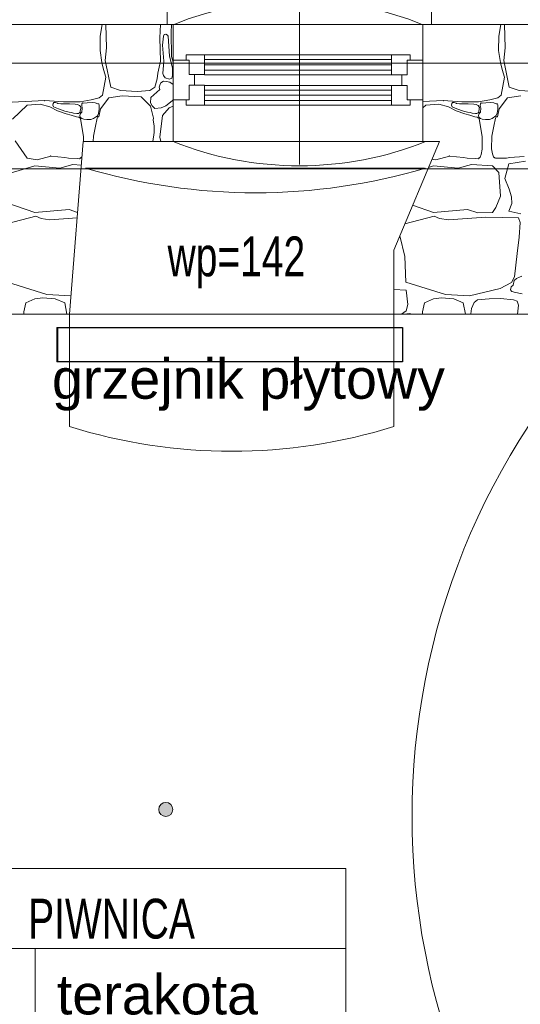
# Model space of a CAD drawing. Header units: millimetres. Extents: x -573548 to 674770, y -184010 to -47794.
# Tile 165 of 181: x 110509 to 112393, y -96566 to -92859. Entities that reach past the tile are written whole.
import ezdxf
from ezdxf.enums import TextEntityAlignment as Align

# ---------------------------------------------------------------- set-up
doc = ezdxf.new("R2010")
doc.units = ezdxf.units.MM
for name, color, linetype, lineweight in [('_PG_URZADZENIA ELEKTR', 150, 'Continuous', 35), ('A.02 RZUT PIWNICY_is$0$_HATCH_Nr_pióra__18', 8, 'Continuous', 9), ('A.02 RZUT PIWNICY_is$0$A-OPISY-2_Nr_pióra__2', 8, 'Continuous', 9), ('A.02 RZUT PIWNICY_is$0$A-OPISY-3_Nr_pióra__6', 8, 'Continuous', 9), ('A.02 RZUT PIWNICY_is$0$A-WYSOKOSCI_Nr_pióra__7', 8, 'Continuous', 9), ('A.02 RZUT PIWNICY_is$0$detalokna_Nr_pióra__2', 8, 'Continuous', 9), ('A.02 RZUT PIWNICY_is$0$detalokna_Nr_pióra__8', 8, 'Continuous', 9), ('A.02 RZUT PIWNICY_is$0$GRZEJNIK_Nr_pióra__1', 8, 'Continuous', 9), ('A.02 RZUT PIWNICY_is$0$Nowe_A-OKNA-OPIS_Nr_pióra__59', 8, 'Continuous', 9), ('A.02 RZUT PIWNICY_is$0$Nowe_A_okno_Nr_pióra__59', 8, 'Continuous', 9), ('A.02 RZUT PIWNICY_is$0$OBRYS PARTERU#1_Nr_pióra__1', 8, 'Continuous', 9), ('A.02 RZUT PIWNICY_is$0$PARAPET_Nr_pióra__7', 8, 'Continuous', 9), ('A.02 RZUT PIWNICY_is$0$podciagi_Nr_pióra__1', 8, 'Continuous', 9), ('A.02 RZUT PIWNICY_is$0$strop_Nr_pióra__1', 8, 'Continuous', 9), ('A.02 RZUT PIWNICY_is$0$Structural - Bearing_Nr_pióra__21', 8, 'Continuous', 9), ('A.02 RZUT PIWNICY_is$0$Structural - Grid', 8, 'Continuous', 9), ('A.02 RZUT PIWNICY_is$0$Structural - Grid_Nr_pióra__17', 8, 'Continuous', 9)]:
    doc.layers.add(name, color=color, linetype=linetype, lineweight=lineweight)
doc.styles.add('A.02 RZUT PIWNICY_is$0$STYL_AUTOMATYCZNY_1', font='arial.ttf')
doc.styles.add('A.02 RZUT PIWNICY_is$0$STYL_AUTOMATYCZNY_5', font='arial.ttf', dxfattribs={"width": 0.7})

# ---------------------------------------------------------------- blocks, each defined once
blk = doc.blocks.new('*X106')
at = {"layer": 'A.02 RZUT PIWNICY_is$0$_HATCH_Nr_pióra__18'}
for p, q in [((112883, -92921.3), (112889.9, -92877.8)), ((112903.5, -92877.8), (112906.9, -92965.4)), ((112882.1, -92975.5), (112883, -92921.3)), ((112888.5, -93020.8), (112882.1, -92975.5)), ((112906.9, -92965.4), (112901.2, -93012.9)), ((112901.2, -93012.9), (112922.2, -93112.8)), ((112895.5, -93046.1), (112888.5, -93020.8)), ((112904.4, -93076.1), (112895.5, -93046.1)), ((112891.5, -93143.4), (112904.4, -93076.1)), ((112922.2, -93112.8), (112959.4, -93125.6)), ((112959.4, -93125.6), (113022.1, -93129.3)), ((112806.8, -93168.9), (112848.5, -93160.6)), ((112848.5, -93160.6), (112878.8, -93153.4)), ((112878.8, -93153.4), (112891.5, -93143.4)), ((112883.7, -93194.8), (112915.2, -93153.7)), ((112915.2, -93153.7), (112965.1, -93145.8)), ((112597.3, -93167.5), (112673.7, -93163.7)), ((112608.2, -93180.3), (112597.3, -93190.7)), ((112656.8, -93177.6), (112608.2, -93180.3)), ((112693.1, -93187.4), (112656.8, -93177.6)), ((112673.7, -93163.7), (112744, -93168.9)), ((112721.7, -93202.1), (112693.1, -93187.4)), ((112705.4, -93174.5), (112704.3, -93181.1)), ((112704.3, -93181.1), (112707.1, -93187.4)), ((112708.3, -93171.2), (112705.4, -93174.5)), ((112707.1, -93187.4), (112725.1, -93194.9)), ((112714.3, -93170.6), (112708.3, -93171.2)), ((112718.6, -93171.5), (112714.3, -93170.6)), ((112721.9, -93173), (112718.6, -93171.5)), ((112723.6, -93174.9), (112721.9, -93173)), ((112734.4, -93175.8), (112723.6, -93174.9)), ((112725.1, -93194.9), (112750.1, -93203)), ((112767.6, -93175.7), (112734.4, -93175.8)), ((112744, -93168.9), (112806.8, -93168.9)), ((112788.8, -93177.7), (112767.6, -93175.7)), ((112797.2, -93179), (112788.8, -93177.7)), ((112804.9, -93182.7), (112797.2, -93179)), ((112807.9, -93185.4), (112804.9, -93182.7)), ((112807.8, -93203.4), (112808.9, -93197.7)), ((112809.8, -93189.1), (112807.9, -93185.4)), ((112808.9, -93197.7), (112809.3, -93193.4)), ((112809.3, -93193.4), (112809.8, -93189.1)), ((112813.3, -93175.7), (112812.9, -93182)), ((112812.9, -93182), (112814.8, -93192.1)), ((112816.4, -93172.7), (112813.3, -93175.7)), ((112814.8, -93192.1), (112813.8, -93207)), ((112820.1, -93173.1), (112816.4, -93172.7)), ((112833.4, -93172.2), (112820.1, -93173.1)), ((112852, -93171.3), (112833.4, -93172.2)), ((112864.2, -93172.5), (112852, -93171.3)), ((112873.3, -93175.7), (112864.2, -93172.5)), ((112877.3, -93176.2), (112873.3, -93175.7)), ((112876, -93212.3), (112878.7, -93195.7)), ((112879.3, -93180.7), (112877.3, -93176.2)), ((112877.4, -93224.6), (112883.7, -93194.8)), ((112878.7, -93195.7), (112879.3, -93180.7)), ((112755, -93213.5), (112721.7, -93202.1)), ((112750.1, -93203), (112765.2, -93207.1)), ((112773.3, -93219.1), (112755, -93213.5)), ((112765.2, -93207.1), (112774.7, -93208.7)), ((112793.1, -93224.4), (112773.3, -93219.1)), ((112774.7, -93208.7), (112782.4, -93211.2)), ((112782.4, -93211.2), (112794.9, -93212.3)), ((112801.6, -93226), (112793.1, -93224.4)), ((112794.9, -93212.3), (112800.6, -93211.9)), ((112800.6, -93211.9), (112804.9, -93209.8)), ((112808.2, -93231.4), (112801.6, -93226)), ((112804.9, -93209.8), (112807, -93207.1)), ((112809, -93212.7), (112806.3, -93219.4)), ((112806.3, -93219.4), (112807.7, -93226.5)), ((112807, -93207.1), (112807.8, -93203.4)), ((112807.7, -93226.5), (112813.3, -93231.4)), ((112813.3, -93262.1), (112808.2, -93231.4)), ((112813.8, -93207), (112809, -93212.7)), ((112813.3, -93231.4), (112820.7, -93233.6)), ((112820.7, -93233.6), (112832.4, -93234.8)), ((112832.4, -93234.8), (112847.8, -93234.5)), ((112847.8, -93234.5), (112858, -93231.4)), ((112858, -93231.4), (112872, -93220.5)), ((112864.6, -93260.4), (112870.6, -93229.8)), ((112870.6, -93229.8), (112872.4, -93225.1)), ((112872, -93220.5), (112876, -93212.3)), ((112872.4, -93225.1), (112877.4, -93224.6)), ((112820, -93298.9), (112813.3, -93262.1)), ((112857, -93297), (112864.6, -93260.4)), ((112820, -93347), (112820, -93298.9)), ((112855.7, -93345.1), (112857, -93297)), ((112816.5, -93366.5), (112820, -93347)), ((112858.6, -93364.6), (112855.7, -93345.1)), ((112631.1, -93384.6), (112645.2, -93387.3)), ((112645.2, -93387.3), (112696.7, -93372.6)), ((112696.7, -93372.6), (112749.9, -93378.5)), ((112749.9, -93378.5), (112763.2, -93380.9)), ((112763.2, -93380.9), (112796.3, -93381.5)), ((112796.3, -93381.5), (112804.9, -93382.5)), ((112804.9, -93382.5), (112808.2, -93380.3)), ((112808.2, -93380.3), (112812.4, -93377)), ((112812.4, -93377), (112816.5, -93366.5)), ((112862.4, -93375.2), (112858.6, -93364.6)), ((112866.5, -93378.6), (112862.4, -93375.2)), ((112869.8, -93380.9), (112866.5, -93378.6)), ((112878.4, -93380.2), (112869.8, -93380.9)), ((112911.5, -93380.5), (112878.4, -93380.2)), ((112924.8, -93378.5), (112911.5, -93380.5)), ((112978.2, -93374), (112924.8, -93378.5)), ((112636.9, -93409.6), (112618.2, -93415.2)), ((112730.3, -93417.5), (112636.9, -93409.6)), ((112779.4, -93403.8), (112730.3, -93417.5)), ((112858.7, -93409.6), (112779.4, -93403.8)), ((112883.4, -93434.4), (112858.7, -93409.6)), ((112905.7, -93456.7), (112921, -93402.2)), ((112921, -93402.2), (112983.3, -93392.3)), ((112888.8, -93523.1), (112883.4, -93434.4)), ((112922.2, -93496.7), (112905.7, -93456.7)), ((112871.8, -93565.6), (112888.8, -93523.1)), ((112930.9, -93526), (112922.2, -93496.7)), ((112931.3, -93551.6), (112930.9, -93526)), ((112558.2, -93558), (112636.9, -93585.5)), ((112858.7, -93585.5), (112871.8, -93565.6)), ((112921, -93580.1), (112931.3, -93551.6)), ((112529, -93627.6), (112639.9, -93598.7)), ((112636.9, -93585.5), (112765.3, -93574.3)), ((112639.9, -93598.7), (112660.1, -93608.2)), ((112693.4, -93613.1), (112833.4, -93602)), ((112765.3, -93574.3), (112803.7, -93586.7)), ((112803.7, -93586.7), (112858.7, -93585.5)), ((112833.4, -93602), (112956.8, -93605.7)), ((112965.1, -93589.6), (112921, -93580.1)), ((112956.8, -93605.7), (112963.4, -93622.2)), ((112660.1, -93608.2), (112693.4, -93613.1)), ((112963.4, -93622.2), (112959.7, -93677.9)), ((112529.5, -93750.8), (112509.7, -93673.4)), ((112959.7, -93677.9), (112951.4, -93739)), ((112533.3, -93847.6), (112529.5, -93750.8)), ((112951.4, -93739), (112942, -93827.4)), ((112942, -93827.4), (112930.8, -93848)), ((112960.7, -93828), (112948.9, -93833.3)), ((112969.4, -93824.3), (112960.7, -93828)), ((112681.6, -93894.2), (112533.3, -93847.6)), ((112930.8, -93848), (112888.3, -93871.5)), ((112929.1, -93865), (112926.8, -93876.1)), ((112937, -93858.6), (112929.1, -93865)), ((112941.1, -93840.6), (112937, -93858.6)), ((112948.9, -93833.3), (112941.1, -93840.6)), ((112533.9, -93878), (112487.3, -93874.7)), ((112540.6, -93931.7), (112533.9, -93878)), ((112772, -93898.6), (112681.6, -93894.2)), ((112888.3, -93871.5), (112772, -93898.6)), ((112926.8, -93876.1), (112930, -93881.3)), ((112930, -93881.3), (112932.2, -93882)), ((112932.2, -93882), (112936.7, -93884.3)), ((112936.7, -93884.3), (112941.1, -93884.7)), ((112941.1, -93884.7), (112970.8, -93891.3)), ((112533.9, -93954.7), (112540.6, -93931.7)), ((112602.8, -93925.6), (112595.6, -93959.1)), ((112636.7, -93909.7), (112602.8, -93925.6)), ((112667.1, -93906.2), (112636.7, -93909.7)), ((112713.4, -93910.7), (112667.1, -93906.2)), ((112749, -93925.6), (112713.4, -93910.7)), ((112757.3, -93967.8), (112749, -93925.6)), ((112789.5, -93923.5), (112780.3, -93946.2)), ((112801.9, -93913.7), (112789.5, -93923.5)), ((112846.8, -93910.7), (112801.9, -93913.7)), ((112889, -93909.3), (112846.8, -93910.7)), ((112937.7, -93913.7), (112889, -93909.3)), ((112952.2, -93919.1), (112937.7, -93913.7)), ((112957.4, -93934.5), (112952.2, -93919.1)), ((112953.5, -93967.8), (112957.4, -93934.5)), ((112516.2, -93967.8), (112533.9, -93954.7)), ((112536, -93967.8), (112537.7, -93966.2)), ((112537.7, -93966.2), (112547.7, -93965)), ((112547.7, -93965), (112555.7, -93967.8)), ((112595.6, -93959.1), (112595.4, -93967.8)), ((112780.3, -93946.2), (112776.8, -93966.3)), ((112776.8, -93966.3), (112776.8, -93967.8))]:
    blk.add_line(p, q, dxfattribs=at)
for p in [(112673.7, -93163.7), (112696.7, -93372.6), (112808.2, -93380.3), (112808.2, -93380.3), (112866.5, -93378.6), (112866.5, -93378.6)]:
    blk.add_point(p, dxfattribs=at)
blk = doc.blocks.new('A.02 RZUT PIWNICY_is$0$Wypełnienie_14_1')
at = {"layer": 'A.02 RZUT PIWNICY_is$0$_HATCH_Nr_pióra__18'}
blk.add_blockref('*X106', (0, 0), dxfattribs=at)
blk = doc.blocks.new('*X114')
at = {"layer": 'A.02 RZUT PIWNICY_is$0$_HATCH_Nr_pióra__18'}
for p, q in [((111383, -92921.3), (111389.9, -92877.8)), ((111403.5, -92877.8), (111406.9, -92965.4)), ((111606.7, -92927.9), (111609.9, -92877.8)), ((111650.9, -92877.8), (111649.3, -92907.6)), ((111382.1, -92975.5), (111383, -92921.3)), ((111610, -93015.4), (111606.7, -92927.9)), ((111620.4, -92921.3), (111617.3, -92954.9)), ((111623.5, -92915.4), (111620.4, -92921.3)), ((111630.1, -92913.1), (111623.5, -92915.4)), ((111636.4, -92917.3), (111630.1, -92913.1)), ((111638.1, -92921.3), (111636.4, -92917.3)), ((111643.4, -92997), (111638.1, -92921.3)), ((111649.3, -92907.6), (111651.3, -92998)), ((111388.5, -93020.8), (111382.1, -92975.5)), ((111406.9, -92965.4), (111401.2, -93012.9)), ((111617.3, -92954.9), (111621.9, -93015.7)), ((111401.2, -93012.9), (111422.2, -93112.8)), ((111654.7, -93040.4), (111643.4, -92997)), ((111651.3, -92998), (111657.3, -93019.2)), ((111395.5, -93046.1), (111388.5, -93020.8)), ((111404.4, -93076.1), (111395.5, -93046.1)), ((111598.9, -93060.4), (111610, -93015.4)), ((111621.9, -93015.7), (111618.3, -93061.7)), ((111654.5, -93069.5), (111654.7, -93040.4)), ((111391.5, -93143.4), (111404.4, -93076.1)), ((111588.2, -93112.8), (111596.8, -93081.8)), ((111596.8, -93081.8), (111598.9, -93060.4)), ((111618.3, -93061.7), (111620.4, -93069.5)), ((111620.4, -93069.5), (111626.5, -93078)), ((111626.5, -93078), (111643.1, -93083.2)), ((111643.1, -93083.2), (111651.6, -93078.8)), ((111651.6, -93078.8), (111654.5, -93069.5)), ((111422.2, -93112.8), (111459.4, -93125.6)), ((111459.4, -93125.6), (111522.1, -93129.3)), ((111522.1, -93129.3), (111570, -93125.6)), ((111570, -93125.6), (111588.2, -93112.8)), ((111607.3, -93121.5), (111572.7, -93152.2)), ((111607.3, -93106.2), (111605, -93113.3)), ((111605, -93113.3), (111607.3, -93121.5)), ((111610.3, -93097.2), (111607.3, -93106.2)), ((111620.4, -93090.7), (111610.3, -93097.2)), ((111632.7, -93092.2), (111620.4, -93090.7)), ((111644.4, -93094), (111632.7, -93092.2)), ((111657.3, -93103.7), (111644.4, -93094)), ((111306.8, -93168.9), (111348.5, -93160.6)), ((111348.5, -93160.6), (111378.8, -93153.4)), ((111378.8, -93153.4), (111391.5, -93143.4)), ((111383.7, -93194.8), (111415.2, -93153.7)), ((111415.2, -93153.7), (111465.1, -93145.8)), ((111465.1, -93145.8), (111537, -93149.1)), ((111537, -93149.1), (111571.9, -93184.2)), ((111572.7, -93152.2), (111571.7, -93172.6)), ((111653.7, -93164.3), (111657.3, -93160.8)), ((111025.9, -93171.1), (111173.7, -93163.7)), ((111108.2, -93180.3), (111052.7, -93233.1)), ((111156.8, -93177.6), (111108.2, -93180.3)), ((111193.1, -93187.4), (111156.8, -93177.6)), ((111173.7, -93163.7), (111244, -93168.9)), ((111221.7, -93202.1), (111193.1, -93187.4)), ((111205.4, -93174.5), (111204.3, -93181.1)), ((111204.3, -93181.1), (111207.1, -93187.4)), ((111208.3, -93171.2), (111205.4, -93174.5)), ((111207.1, -93187.4), (111225.1, -93194.9)), ((111214.3, -93170.6), (111208.3, -93171.2)), ((111218.6, -93171.5), (111214.3, -93170.6)), ((111221.9, -93173), (111218.6, -93171.5)), ((111223.6, -93174.9), (111221.9, -93173)), ((111234.4, -93175.8), (111223.6, -93174.9)), ((111225.1, -93194.9), (111250.1, -93203)), ((111267.6, -93175.7), (111234.4, -93175.8)), ((111244, -93168.9), (111306.8, -93168.9)), ((111288.8, -93177.7), (111267.6, -93175.7)), ((111297.2, -93179), (111288.8, -93177.7)), ((111304.9, -93182.7), (111297.2, -93179)), ((111307.9, -93185.4), (111304.9, -93182.7)), ((111307.8, -93203.4), (111308.9, -93197.7)), ((111309.8, -93189.1), (111307.9, -93185.4)), ((111308.9, -93197.7), (111309.3, -93193.4)), ((111309.3, -93193.4), (111309.8, -93189.1)), ((111313.3, -93175.7), (111312.9, -93182)), ((111312.9, -93182), (111314.8, -93192.1)), ((111316.4, -93172.7), (111313.3, -93175.7)), ((111314.8, -93192.1), (111313.8, -93207)), ((111320.1, -93173.1), (111316.4, -93172.7)), ((111333.4, -93172.2), (111320.1, -93173.1)), ((111352, -93171.3), (111333.4, -93172.2)), ((111364.2, -93172.5), (111352, -93171.3)), ((111373.3, -93175.7), (111364.2, -93172.5)), ((111377.3, -93176.2), (111373.3, -93175.7)), ((111376, -93212.3), (111378.7, -93195.7)), ((111379.3, -93180.7), (111377.3, -93176.2)), ((111377.4, -93224.6), (111383.7, -93194.8)), ((111378.7, -93195.7), (111379.3, -93180.7)), ((111571.7, -93172.6), (111578.8, -93183.6)), ((111571.9, -93184.2), (111582.6, -93229.8)), ((111578.8, -93183.6), (111588.8, -93193)), ((111588.8, -93193), (111611.7, -93191.2)), ((111611.7, -93191.2), (111629.3, -93183.1)), ((111642.2, -93191.2), (111617.1, -93219.7)), ((111629.3, -93183.1), (111653.7, -93164.3)), ((111657.3, -93184.3), (111642.2, -93191.2)), ((111255, -93213.5), (111221.7, -93202.1)), ((111250.1, -93203), (111265.2, -93207.1)), ((111273.3, -93219.1), (111255, -93213.5)), ((111265.2, -93207.1), (111274.7, -93208.7)), ((111293.1, -93224.4), (111273.3, -93219.1)), ((111274.7, -93208.7), (111282.4, -93211.2)), ((111282.4, -93211.2), (111294.9, -93212.3)), ((111301.6, -93226), (111293.1, -93224.4)), ((111294.9, -93212.3), (111300.6, -93211.9)), ((111300.6, -93211.9), (111304.9, -93209.8)), ((111308.2, -93231.4), (111301.6, -93226)), ((111304.9, -93209.8), (111307, -93207.1)), ((111309, -93212.7), (111306.3, -93219.4)), ((111306.3, -93219.4), (111307.7, -93226.5)), ((111307, -93207.1), (111307.8, -93203.4)), ((111307.7, -93226.5), (111313.3, -93231.4)), ((111313.3, -93262.1), (111308.2, -93231.4)), ((111313.8, -93207), (111309, -93212.7)), ((111313.3, -93231.4), (111320.7, -93233.6)), ((111320.7, -93233.6), (111332.4, -93234.8)), ((111332.4, -93234.8), (111347.8, -93234.5)), ((111347.8, -93234.5), (111358, -93231.4)), ((111358, -93231.4), (111372, -93220.5)), ((111364.6, -93260.4), (111370.6, -93229.8)), ((111370.6, -93229.8), (111372.4, -93225.1)), ((111372, -93220.5), (111376, -93212.3)), ((111372.4, -93225.1), (111377.4, -93224.6)), ((111582.6, -93229.8), (111581.8, -93236.1)), ((111581.8, -93236.1), (111585.8, -93259.6)), ((111617.1, -93219.7), (111607.1, -93301.9)), ((111320, -93298.9), (111313.3, -93262.1)), ((111357, -93297), (111364.6, -93260.4)), ((111585.8, -93259.6), (111586.1, -93284.3)), ((111320, -93317.8), (111320, -93298.9)), ((111356.4, -93317.8), (111357, -93297)), ((111586.1, -93284.3), (111581.1, -93317.8)), ((111607.1, -93301.9), (111610.3, -93317.8)), ((111062.5, -93314.9), (111108.2, -93380.3)), ((111108.2, -93380.3), (111145.2, -93387.3)), ((111145.2, -93387.3), (111196.7, -93372.6)), ((111196.7, -93372.6), (111249.9, -93378.5)), ((111249.9, -93378.5), (111263.2, -93380.9)), ((111263.2, -93380.9), (111296.3, -93381.5)), ((111296.3, -93381.5), (111304.9, -93382.5)), ((111304.9, -93382.5), (111308.2, -93380.3)), ((111308.2, -93380.3), (111312.4, -93377)), ((111312.4, -93377), (111314.3, -93372.2)), ((111136.9, -93409.6), (111044.4, -93437.3)), ((111230.3, -93417.5), (111136.9, -93409.6)), ((111279.4, -93403.8), (111230.3, -93417.5)), ((111311.6, -93406.2), (111279.4, -93403.8)), ((111031.1, -93548.6), (111136.9, -93585.5)), ((111000, -93635.1), (111139.9, -93598.7)), ((111136.9, -93585.5), (111265.3, -93574.3)), ((111139.9, -93598.7), (111160.1, -93608.2)), ((111193.4, -93613.1), (111295.9, -93605)), ((111265.3, -93574.3), (111297.5, -93584.7)), ((111160.1, -93608.2), (111193.4, -93613.1)), ((111181.6, -93894.2), (111033.3, -93847.6)), ((111272, -93898.6), (111181.6, -93894.2)), ((111272.7, -93898.4), (111272, -93898.6)), ((111102.8, -93925.6), (111095.6, -93959.1)), ((111136.7, -93909.7), (111102.8, -93925.6)), ((111167.1, -93906.2), (111136.7, -93909.7)), ((111213.4, -93910.7), (111167.1, -93906.2)), ((111249, -93925.6), (111213.4, -93910.7)), ((111257.3, -93967.8), (111249, -93925.6)), ((111095.6, -93959.1), (111095.4, -93967.8))]:
    blk.add_line(p, q, dxfattribs=at)
for p in [(111173.7, -93163.7), (111196.7, -93372.6), (111308.2, -93380.3), (111308.2, -93380.3)]:
    blk.add_point(p, dxfattribs=at)
blk = doc.blocks.new('A.02 RZUT PIWNICY_is$0$Wypełnienie_18_1')
at = {"layer": 'A.02 RZUT PIWNICY_is$0$_HATCH_Nr_pióra__18'}
blk.add_blockref('*X114', (0, 0), dxfattribs=at)
blk = doc.blocks.new('A.02 RZUT PIWNICY_is$0$Standardowy znacznik osi_3')
at = {"layer": 'A.02 RZUT PIWNICY_is$0$Structural - Grid_Nr_pióra__17'}
blk.add_line((2962.2, 0), (40906.6, 0), dxfattribs=at)
at = {"layer": 'A.02 RZUT PIWNICY_is$0$Structural - Grid_Nr_pióra__17', "style": 'A.02 RZUT PIWNICY_is$0$STYL_AUTOMATYCZNY_1'}
for tag, p in [('AC_MarkerText_1_0', (-250, -335)), ('AC_MarkerText_1_1', (44118.7, -335))]:
    blk.add_attdef(tag, text='', height=350, rotation=180, dxfattribs=at).set_placement(p, align=Align.TOP_CENTER)
blk = doc.blocks.new('A.02 RZUT PIWNICY_is')
at = {"layer": 'A.02 RZUT PIWNICY_is$0$A-WYSOKOSCI_Nr_pióra__7'}
blk.add_hatch(color=256, dxfattribs=at).paths.add_polyline_path([(111656.1, -95832.7, 1), (111602.7, -95832.7, 1)])
at = {"layer": 'A.02 RZUT PIWNICY_is$0$A-OPISY-3_Nr_pióra__6'}
for p, q in [((110106.9, -96355.6), (112306.8, -96355.6)), ((111138.4, -96355.6), (111138.4, -96655.6))]:
    blk.add_line(p, q, dxfattribs=at)
blk.add_lwpolyline([(110106.9, -96655.6), (110106.9, -96055.6), (112306.8, -96055.6), (112306.8, -96655.6)], close=True, dxfattribs=at)
at = {"layer": 'A.02 RZUT PIWNICY_is$0$A-WYSOKOSCI_Nr_pióra__7'}
blk.add_circle((111629.4, -95832.7), 26.7, dxfattribs=at)
at = {"layer": 'A.02 RZUT PIWNICY_is$0$detalokna_Nr_pióra__2'}
blk.add_line((111267.3, -93967.8), (112487.3, -93967.8), dxfattribs=at)
blk.add_lwpolyline([(111634.3, -92877.8), (111634.3, -92827.8), (112629.7, -92827.8), (112629.7, -92877.8)], dxfattribs=at)
at = {"layer": 'A.02 RZUT PIWNICY_is$0$detalokna_Nr_pióra__8'}
blk.add_line((112597.3, -92877.8), (111657.3, -92877.8), dxfattribs=at)
at = {"layer": 'A.02 RZUT PIWNICY_is$0$GRZEJNIK_Nr_pióra__1'}
blk.add_lwpolyline([(111220, -94147.8), (112520, -94147.8), (112520, -94017.8), (111220, -94017.8)], close=True, dxfattribs=at)
at = {"layer": 'A.02 RZUT PIWNICY_is$0$Nowe_A-OKNA-OPIS_Nr_pióra__59'}
blk.add_line((112132.3, -93404.8), (112132.3, -92494.7), dxfattribs=at)
at = {"layer": 'A.02 RZUT PIWNICY_is$0$Nowe_A_okno_Nr_pióra__59'}
for points in [[(111657.3, -93160.9), (111657.3, -93010.9), (111717.3, -93010.9), (111717.3, -93065.9), (111737.2, -93065.9), (111737.2, -93105.9), (111717.3, -93105.9), (111717.3, -93160.9)], [(111775.4, -92990.9), (111775.4, -93065.9), (111717.3, -93065.9), (111717.3, -93010.9), (111705.5, -93010.9), (111705.5, -92990.9)], [(112479.1, -92991.3), (112479.1, -93066.3), (112537.3, -93066.3), (112537.3, -93011.3), (112549.1, -93011.3), (112549.1, -92991.3)], [(112597.3, -93161.3), (112597.3, -93011.3), (112537.3, -93011.3), (112537.3, -93066.3), (112517.3, -93066.3), (112517.3, -93106.3), (112537.3, -93106.3), (112537.3, -93161.3)], [(111775.4, -93180.9), (111775.4, -93105.9), (111717.3, -93105.9), (111717.3, -93160.9), (111705.5, -93160.9), (111705.5, -93180.9)], [(112479.1, -93181.3), (112479.1, -93106.3), (112537.3, -93106.3), (112537.3, -93161.3), (112549.1, -93161.3), (112549.1, -93181.3)]]:
    blk.add_lwpolyline(points, close=True, dxfattribs=at)
for points in [[(112479.1, -92991.3), (111775.4, -92991.3)], [(111775.4, -93008.8), (112479.1, -93008.8)], [(111775.4, -93028.8), (112479.1, -93028.8)], [(111775.4, -93048.8), (112479.1, -93048.8)], [(111775.4, -93066.3), (112479.1, -93066.3)], [(111775.4, -93106.3), (112479.1, -93106.3)], [(111775.4, -93123.8), (112479.1, -93123.8)], [(111775.4, -93143.8), (112479.1, -93143.8)], [(111775.4, -93163.8), (112479.1, -93163.8)], [(112479.1, -93181.3), (111775.4, -93181.3)]]:
    blk.add_lwpolyline(points, dxfattribs=at)
at = {"layer": 'A.02 RZUT PIWNICY_is$0$OBRYS PARTERU#1_Nr_pióra__1'}
blk.add_lwpolyline([(87547.3, -93022.2), (87547.3, -93622.2), (80856, -93622.2), (80856, -97482.2), (80306.7, -97482.2), (80306.7, -101132.2), (82397.3, -101132.2), (82397.3, -105082.2), (87537.3, -105082.2), (87537.3, -105471.8), (106939.7, -105472.5), (118516.4, -105372.5), (118516.4, -93022.2)], close=True, dxfattribs=at)
at = {"layer": 'A.02 RZUT PIWNICY_is$0$podciagi_Nr_pióra__1'}
for p, q in [((111657.3, -93317.8), (112597.3, -93317.8)), ((111327.3, -93417.8), (112603.2, -93417.8)), ((111267.3, -93967.8), (111267.3, -94390.9)), ((112487.3, -93967.8), (112487.3, -94390.9))]:
    blk.add_line(p, q, dxfattribs=at)
blk.add_arc((111877.3, -92438.3), 2045.7, 252.6511, 287.3489, dxfattribs=at)
at = {"layer": 'A.02 RZUT PIWNICY_is$0$strop_Nr_pióra__1'}
for centre, radius, start, end in [((112127.3, -94039.8), 1253.4, 67.9778, 112.0222), ((112132.3, -92130.1), 1279.2, 248.2017, 291.7983), ((111967.3, -91262.8), 2248, 253.4582, 286.5418), ((115234.7, -95858.1), 2678.4, 135.1087, 224.8735)]:
    blk.add_arc(centre, radius, start, end, dxfattribs=at)
at = {"layer": 'A.02 RZUT PIWNICY_is$0$Structural - Bearing_Nr_pióra__21'}
for p, q in [((111657.3, -92877.8), (109587.3, -92877.8)), ((111657.3, -93317.8), (111657.3, -92877.8)), ((118607.3, -92877.8), (112597.3, -92877.8)), ((112597.3, -93317.8), (112597.3, -92877.8)), ((111267.3, -93967.8), (111318.6, -93317.8)), ((111657.3, -93317.8), (111318.6, -93317.8)), ((112487.3, -93726.9), (112659.2, -93317.8)), ((112597.3, -93317.8), (112659.2, -93317.8)), ((112487.3, -93967.8), (112487.3, -93726.9)), ((111267.3, -93967.8), (109747.3, -93967.8)), ((113337.3, -93967.8), (112487.3, -93967.8))]:
    blk.add_line(p, q, dxfattribs=at)
at = {"layer": 'A.02 RZUT PIWNICY_is$0$_HATCH_Nr_pióra__18'}
for name in ['A.02 RZUT PIWNICY_is$0$Wypełnienie_14_1', 'A.02 RZUT PIWNICY_is$0$Wypełnienie_18_1']:
    blk.add_blockref(name, (0, 0), dxfattribs=at)
at = {"layer": 'A.02 RZUT PIWNICY_is$0$Structural - Grid', "zscale": 1000, "rotation": 180}
blk.add_blockref('A.02 RZUT PIWNICY_is$0$Standardowy znacznik osi_3', (121686.6, -93420.2), dxfattribs=at)
at = {"layer": 'A.02 RZUT PIWNICY_is$0$A-OPISY-2_Nr_pióra__2', "char_height": 150, "attachment_point": 7}
for s, insert, style in [('\\A1;{\\pql;\\fArial|b0|i0|c238|p0;\\W0.700000;PIWNICA}', (111111.5, -96321), 'A.02 RZUT PIWNICY_is$0$STYL_AUTOMATYCZNY_5'), ('\\A1;{\\pql;\\fArial|b0|i0|c238|p0;\\W1.000000;terakota}', (111219.5, -96606.6), 'A.02 RZUT PIWNICY_is$0$STYL_AUTOMATYCZNY_1')]:
    blk.add_mtext(s, dxfattribs=dict(at, insert=insert, style=style))
at = {"layer": 'A.02 RZUT PIWNICY_is$0$A-WYSOKOSCI_Nr_pióra__7', "insert": (111940.6, -94234), "char_height": 150, "attachment_point": 5, "style": 'A.02 RZUT PIWNICY_is$0$STYL_AUTOMATYCZNY_1'}
blk.add_mtext('\\A1;{\\pqc;\\fArial|b0|i0|c238|p0;\\W1.000000;grzejnik płytowy}', dxfattribs=at)
at = {"layer": 'A.02 RZUT PIWNICY_is$0$PARAPET_Nr_pióra__7', "insert": (111895.1, -93772.9), "char_height": 150, "attachment_point": 5, "style": 'A.02 RZUT PIWNICY_is$0$STYL_AUTOMATYCZNY_5'}
blk.add_mtext('\\A1;{\\pqc;\\fArial|b0|i0|c238|p0;\\W0.700000;wp=142}', dxfattribs=at)

msp = doc.modelspace()

# ---------------------------------------------------------------- linework, layer by layer
at = {"layer": '_PG_URZADZENIA ELEKTR', "lineweight": 25}
msp.add_lwpolyline([(110652.525, -94017.802), (111949.735, -94017.802), (111949.735, -94147.802), (110652.525, -94147.802)], close=True, dxfattribs=at)

# ---------------------------------------------------------------- block references
at = {"ltscale": 10}
msp.add_blockref('A.02 RZUT PIWNICY_is', (-570.227, 0), dxfattribs=at)

doc.saveas('drawing.dxf')
